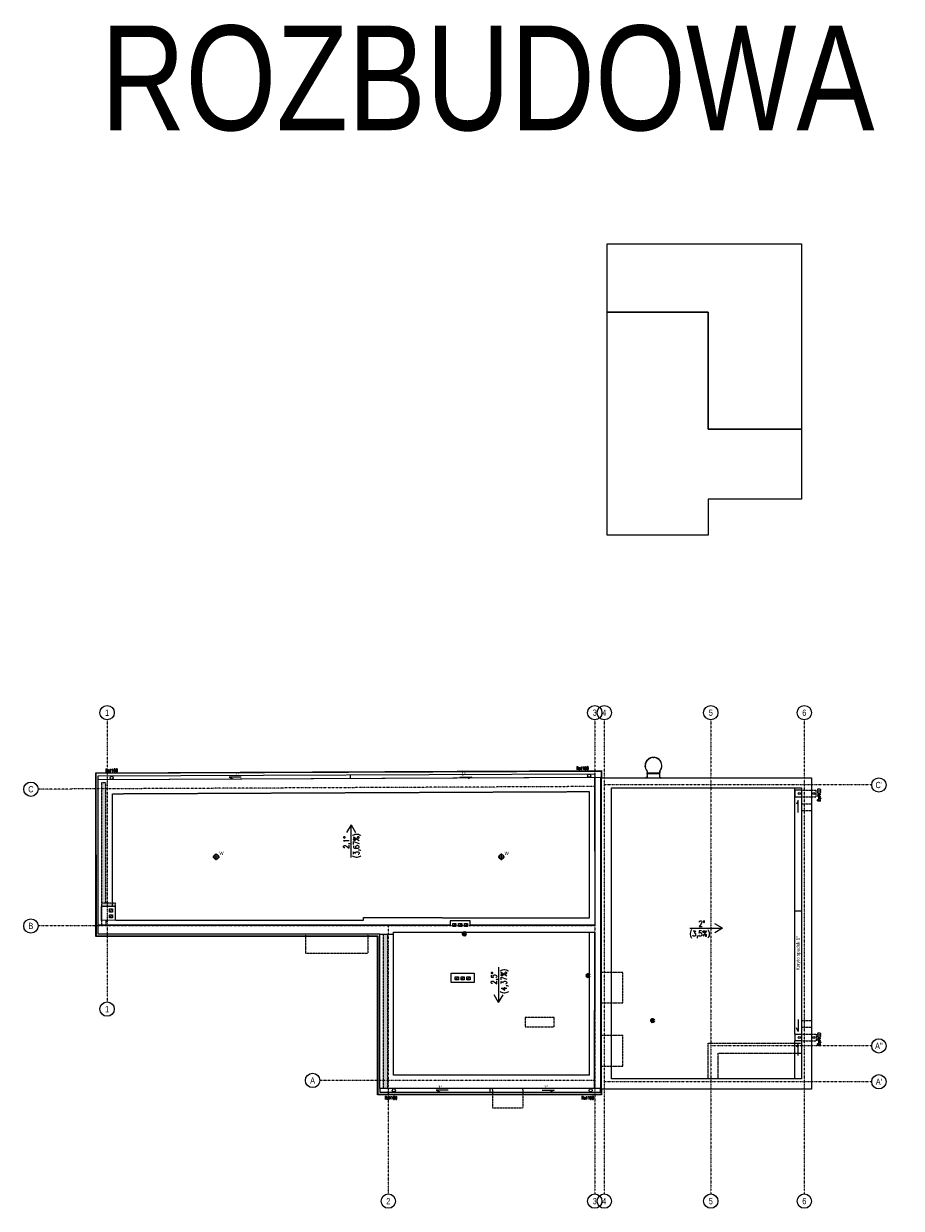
# Model space of a CAD drawing. Header units: centimetres. Extents: x 25511 to 42070, y 833 to 13367.
# Tile 56 of 59: x 29207 to 33121, y 8081 to 13367. Entities that reach past the tile are written whole.
import ezdxf
from ezdxf.enums import TextEntityAlignment as Align

# ---------------------------------------------------------------- set-up
doc = ezdxf.new("R2010")
doc.units = ezdxf.units.CM
doc.header["$LTSCALE"] = 0.1
for name, pattern in [('Ciągłe', [0]), ('DASHDOT', [25.4, 12.7, -6.35, 0, -6.35]), ('DASHDOT2', [12.7, 6.35, -3.175, 0, -3.175]), ('DASHED', [19.05, 12.7, -6.35]), ('DASHED2', [9.525, 6.35, -3.175])]:
    doc.linetypes.add(name, pattern=pattern)
for name, color, linetype in [('A-Dach-G', 253, 'Continuous'), ('A-ELEWACJE', 253, 'Continuous'), ('A-Grid', 253, 'DASHDOT2'), ('A_Ściany istniejące', 253, 'Continuous'), ('CKDACH_OPIS', 253, 'Continuous'), ('CKIZOLACJE', 253, 'Continuous'), ('CKSCIANY_POD', 253, 'Continuous'), ('CKSCIANY_WIDOK', 253, 'Ciągłe'), ('p.poz.', 253, 'Continuous')]:
    doc.layers.add(name, color=color, linetype=linetype)
for name, color, linetype, lineweight in [('A-Wyburzenia', 253, 'DASHED2', 0), ('AK_KAN SANITARNA', 253, 'Continuous', 50), ('CKDACH_RYNNY', 253, 'Continuous', 18), ('CKDACH_WIDOK', 253, 'Ciągłe', 25), ('CKWENT', 253, 'Ciągłe', 25), ('IS_Kanalizacja_sanit_piony', 253, 'Continuous', 30)]:
    doc.layers.add(name, color=color, linetype=linetype, lineweight=lineweight)
doc.styles.add('Arial$001', font='arial.ttf', dxfattribs={"height": 1.872})
doc.styles.add('RomanS', font='romans.shx', dxfattribs={"width": 0.8})
doc.styles.get("Standard").update_dxf_attribs({"font": 'ic-simplex.shx', "width": 0.8})

# ---------------------------------------------------------------- blocks, each defined once
blk = doc.blocks.new('A$7E8A383135198')
at = {"layer": 'A-Grid'}
for p, q in [((40, 268.2), (40, -990.4)), ((2215, 268.2), (2215, -1847.5)), ((2257.5, 268.2), (2257.5, -1847.5)), ((2732.5, 268.2), (2732.5, -1847.5)), ((3149.5, 268.2), (3149.5, -1847.5)), ((2215, -29.3), (-268, -41)), ((3450, -22.4), (2257.5, -22.4)), ((2215, -651.4), (-268, -651.4)), ((1294, -651.4), (1294, -1847.5)), ((3450, -1186.8), (2732.5, -1186.8)), ((2215, -1340.9), (988.5, -1340.9)), ((3450, -1346.8), (2257.5, -1346.8))]:
    blk.add_line(p, q, dxfattribs=at)
at = {"layer": 'A-Grid', "linetype": 'Ciągłe'}
for centre in [(40, 300.2), (40, 300.2), (2215, 300.2), (2215, 300.2), (2257.5, 300.2), (2257.5, 300.2), (2732.5, 300.2), (2732.5, 300.2), (3149.5, 300.2), (3149.5, 300.2), (3482, -22.4), (-300, -41.1), (-300, -41.1), (-300, -651.4), (-300, -651.4), (40, -1022.4), (3482, -1186.8), (956.5, -1340.9), (3482, -1346.8), (1294, -1879.4), (1294, -1879.4), (2215, -1879.4), (2215, -1879.4), (2257.5, -1879.4), (2257.5, -1879.4), (2732.5, -1879.4), (2732.5, -1879.4), (3149.5, -1879.4), (3149.5, -1879.4)]:
    blk.add_circle(centre, 32, dxfattribs=at)
at = {"layer": 'A-Grid', "linetype": 'Ciągłe', "width": 0.8}
for s, p in [('1', (40, 300.2)), ('3', (2215, 300.2)), ('4', (2257.5, 300.2)), ('5', (2732.5, 300.2)), ('6', (3149.5, 300.2)), ('1', (40, -1022.4))]:
    blk.add_text(s, height=28, dxfattribs=at).set_placement(p, align=Align.MIDDLE)
at = {"layer": 'A-Grid', "width": 0.8}
for s, p in [('C', (-300, -41.1)), ('C', (-300, -41.1)), ("C'", (3482, -22.4)), ('B', (-300, -651.4)), ('B', (-300, -651.4)), ("A''", (3482, -1186.8)), ('A', (956.5, -1340.9)), ('A', (956.5, -1340.9)), ("A'", (3482, -1346.8)), ('2', (1294, -1879.4)), ('3', (2215, -1879.4)), ('4', (2257.5, -1879.4)), ('5', (2732.5, -1879.4)), ('6', (3149.5, -1879.4))]:
    blk.add_text(s, height=28, dxfattribs=at).set_placement(p, align=Align.MIDDLE)
blk = doc.blocks.new('A$7E8A12C81D329')
at = {"linetype": 'DASHED2'}
for p, q in [((-1207.5, 612.1), (919.5, 621.7)), ((-1207.5, 109.4), (-1207.5, 612.1)), ((919.5, 58), (919.5, 621.7)), ((46.5, -643.4), (46.5, -15)), ((919.5, -643.4), (919.5, -5)), ((919.5, -643.4), (46.5, -643.4))]:
    blk.add_line(p, q, dxfattribs=at)
for points in [[(-143.7, 473.4), (-163.7, 438.8)], [(-143.7, 327.7), (-143.7, 473.4)], [(-143.7, 473.4), (-123.7, 438.8)], [(514.7, -161.9), (514.7, -319.3)], [(514.7, -319.3), (494.7, -284.7)], [(514.7, -319.3), (534.7, -284.7)]]:
    blk.add_lwpolyline(points)
blk.add_lwpolyline([(-1194, 48), (-88.5, 48), (-88.6, 59.5), (919.5, 58)], dxfattribs=at)
at = {"layer": 'A-Wyburzenia', "ltscale": 2}
for p, q in [((-1238.5, 660.6), (-1256.5, 660.5)), ((-1256.5, 660.5), (-1256.5, 25.1)), ((-1238.5, 660.6), (-1238.5, 124)), ((0, -15), (0, -704)), ((20, -704), (20, -15)), ((487, -709.2), (487, -789))]:
    blk.add_line(p, q, dxfattribs=at)
for points in [[(-1194, 109.4), (-1194, 124), (-1256.5, 124.1)], [(-1236.5, 47), (-1236.5, 25.1)], [(-346.6, -15), (-346.6, -100)], [(-68.6, -15), (-68.6, -100)], [(-346.6, -100), (-68.6, -100)], [(968.5, -183.5), (1068.5, -183.5)], [(1068.5, -321.5), (1068.5, -183.5)], [(968.5, -321.5), (1068.5, -321.5)], [(762.6, -386), (632.6, -386), (632.6, -427.6), (762.6, -427.6), (762.6, -386)], [(968.5, -465.5), (1068.5, -465.5)], [(1068.5, -603.5), (1068.5, -465.5)], [(968.5, -603.5), (1068.5, -603.5)], [(487, -709.2), (487, -704)], [(622, -709.2), (622, -704)], [(622, -709.2), (622, -789)], [(487, -789), (622, -789)]]:
    blk.add_lwpolyline(points, dxfattribs=at)
at = {"layer": 'A_Ściany istniejące'}
blk.add_line((-1194.1, 109.4), (-1229.5, 109.3), dxfattribs=at)
for points in [[(-1229.5, 109.3), (-1256.5, 109.3)], [(-1194.1, 47.1), (-1256.5, 47), (-1256.5, 109.3)], [(-1194.1, 47.1), (-1194.1, 109.4)]]:
    blk.add_lwpolyline(points, dxfattribs=at)
blk.add_lwpolyline([(302.9, -230.7), (302.9, -188.7), (405.4, -188.7), (405.4, -230.7)], close=True, dxfattribs=at)
at = {"layer": 'CKSCIANY_WIDOK'}
blk.add_lwpolyline([(-1271.5, 675.4), (968.5, 685.5), (968.5, -704), (-15, -704), (-14.9, -15), (-1271.6, -14.9)], close=True, dxfattribs=at)
for points in [[(943, 685.2), (943.1, 25)], [(943.1, 25), (388.4, 25), (388.4, 45), (297.9, 45), (297.9, 25), (-1271.5, 25.1)], [(-14.9, -15), (46.5, -15), (46.5, -5)], [(46.5, -5), (943.1, -5)], [(943, -704), (943.1, -5)]]:
    blk.add_lwpolyline(points, dxfattribs=at)
at = {"style": 'RomanS', "width": 0.8}
for s, p in [('2,1%%D', (-152.1, 366.5)), ('(3,67%)', (-107.7, 325.2)), ('2,5%%D', (506.3, -238.6)), ('(4,37%)', (550.7, -279.8))]:
    blk.add_text(s, height=25, rotation=90, dxfattribs=at).set_placement(p)
blk = doc.blocks.new('A$7E8A3D321ED2')
for points in [[(-14.5, 0), (14.5, 0)], [(0, -14.5), (0, 14.5)]]:
    blk.add_lwpolyline(points)
for radius in [11, 10]:
    blk.add_circle((0, 0), radius)
at = {"insert": (14.3, 23.8), "char_height": 15, "width": 125.057, "attachment_point": 1}
blk.add_mtext('W', dxfattribs=at)
blk = doc.blocks.new('drabina z koszem - widok z góry')
for p, q in [((-291, 0), (-345, 0)), ((-345, -5), (-345, 0)), ((-291, -5), (-345, -5)), ((-280, -16), (-280, -160)), ((-280, -160), (-280, -218)), ((-280, -282), (-280, -218)), ((-275, -160), (-275, -16)), ((-275, -283), (-275, -218)), ((-250, -175), (250, -175)), ((-250, -203), (250, -203)), ((275, -160), (275, -16)), ((275, -283), (275, -218)), ((280, -160), (280, -16)), ((280, -160), (280, -218)), ((280, -283), (280, -218)), ((291, 0), (345, 0)), ((291, -5), (345, -5)), ((345, 0), (345, 0)), ((345, -5), (345, 0))]:
    blk.add_line(p, q)
for points in [[(-367, -490), (-369, -529), (-364, -530), (-362, -490)], [(-275, -218), (-275, -160), (-250, -160), (-250, -218)], [(250, -218), (250, -160), (275, -160), (275, -218)], [(366, -490), (369, -529), (364, -530), (361, -490)], [(-283, -772), (-256, -801), (-253, -798), (-280, -769)], [(20, -904), (-20, -904), (-20, -899), (20, -899)], [(283, -772), (256, -801), (252, -798), (279, -769)]]:
    blk.add_lwpolyline(points, close=True)
for centre, radius, start, end in [((-291, -16), 16, 0, 90), ((291, -16), 16, 90, 180), ((0, -535), 374, 139.0771, 41.0569), ((0, -535), 369, 139.196, 41.0349), ((-291, -16), 11, 0, 90), ((-290, -282), 10, 312.1749, 0), ((-290, -283), 15, 312.0487, 0), ((290, -283), 15, 180, 221.0349), ((291, -16), 11, 90, 180), ((290, -283), 10, 180, 221.0569)]:
    blk.add_arc(centre, radius, start, end)

msp = doc.modelspace()

# ---------------------------------------------------------------- hatches: boundary and pattern name
at = {"layer": 'A-Wyburzenia'}
h = msp.add_hatch(dxfattribs=at)
h.set_pattern_fill('PLASTER', color=256, scale=4, style=0)
h.set_pattern_definition([(45, (-6371621.836, -5678264.2685), (-2.8284271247, 2.8284271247), [0, -4])])
h.paths.add_polyline_path([(29616.674, 9428.005), (29616.651, 9442.59), (29572.183, 9442.638), (29572.183, 9979.232), (29554.184, 9979.089), (29554.169, 9442.686), (29554.184, 9427.936)])
h = msp.add_hatch(dxfattribs=at)
h.set_pattern_fill('PLASTER', color=256, scale=4, style=0)
h.set_pattern_definition([(45, (-6370365.336, -5678939.7673), (-2.8284271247, 2.8284271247), [0, -4])])
h.paths.add_polyline_path([(30830.695, 8614.623), (30830.673, 8767.091), (30828.683, 8767.139), (30828.683, 9303.733), (30810.684, 9303.59), (30810.669, 8767.188), (30810.684, 8614.554)])
at = {"layer": 'IS_Kanalizacja_sanit_piony'}
h = msp.add_hatch(color=256, dxfattribs=at)
h.dxf.hatch_style = 1
edge = h.paths.add_edge_path()
edge.add_arc((31172.52, 9305.577), 5.5, 0, 360)
h = msp.add_hatch(color=256, dxfattribs=at)
h.dxf.hatch_style = 1
edge = h.paths.add_edge_path()
edge.add_arc((31724.443, 9119.086), 5.5, 0, 360)
h = msp.add_hatch(color=256, dxfattribs=at)
h.dxf.hatch_style = 1
edge = h.paths.add_edge_path()
edge.add_arc((32011.883, 8918.334), 5.5, 0, 360)

# ---------------------------------------------------------------- linework, layer by layer
msp.add_lwpolyline([(30795.684, 8614.589), (30795.684, 8598.589)])
at = {"layer": 'A-Dach-G'}
for points in [[(32178.521, 9330.423), (32324.285, 9330.423)], [(32324.285, 9330.423), (32289.644, 9350.423)], [(32324.285, 9330.423), (32289.644, 9310.423)]]:
    msp.add_lwpolyline(points, dxfattribs=at)
at = {"layer": 'A_Ściany istniejące'}
msp.add_line((31779.184, 8598.589), (31779.184, 8614.589), dxfattribs=at)
at = {"layer": 'AK_KAN SANITARNA'}
for centre in [(31172.52, 9305.577), (31724.443, 9119.086), (32011.883, 8918.334)]:
    msp.add_circle(centre, 5.5, dxfattribs=at)
at = {"layer": 'CKDACH_OPIS', "lineweight": 5}
for points in [[(30176.664, 10005.23), (30123.123, 10005.23), (30139.564, 9997.368)], [(31151.807, 10005.23), (31205.349, 10005.23), (31188.908, 9997.368)], [(32661.751, 9847.1), (32661.751, 9900.641), (32653.89, 9884.2)], [(32661.751, 8922.628), (32661.751, 8869.087), (32653.89, 8885.528)], [(32661.751, 8762.663), (32661.751, 8816.205), (32653.89, 8799.764)], [(31100.56, 8608.181), (31047.019, 8608.181), (31063.46, 8600.32)], [(31519.412, 8608.181), (31572.953, 8608.181), (31556.512, 8600.32)]]:
    msp.add_lwpolyline(points, dxfattribs=at)
at = {"layer": 'CKDACH_RYNNY'}
for points in [[(29539.22, 9994.277), (29539.15, 10010.229), (31753.648, 10019.765), (31753.72, 10003.933)], [(30664.219, 9999.079), (30664.148, 10014.997)], [(32676.236, 9946.474), (32646.236, 9946.382), (32646.236, 9916.382), (32676.236, 9916.474)], [(32646.236, 9407.414), (32676.236, 9407.414)], [(32646.236, 8857.737), (32676.236, 8857.646)], [(32646.236, 8857.737), (32646.236, 8827.737)], [(32646.236, 8657.737), (32646.267, 8827.737)], [(32676.236, 8827.646), (32646.236, 8827.737)], [(30795.684, 8598.589), (31779.184, 8598.589)], [(31287.434, 8598.589), (31287.434, 8614.589)]]:
    msp.add_lwpolyline(points, dxfattribs=at)
at = {"layer": 'CKDACH_RYNNY', "linetype": 'DASHED'}
for points in [[(32676.236, 9916.474), (32741.236, 9916.474), (32741.236, 9946.474)], [(32676.236, 9946.474), (32741.236, 9946.474)], [(32676.328, 9885.474), (32721.236, 9885.474)], [(32676.328, 9855.474), (32721.236, 9855.474)], [(32676.328, 8918.646), (32721.236, 8918.646)], [(32676.328, 8888.646), (32721.236, 8888.646)], [(32676.236, 8857.646), (32741.236, 8857.646), (32741.236, 8827.646)], [(32676.236, 8827.646), (32741.236, 8827.646)]]:
    msp.add_lwpolyline(points, dxfattribs=at)
at = {"layer": 'CKDACH_RYNNY'}
for centre, radius in [((29599.181, 10001.78), 7), ((31729.184, 10011.19), 7), ((32666.236, 9931.474), 5), ((32731.236, 9931.474), 5), ((32666.236, 8842.646), 5), ((32731.236, 8842.646), 5), ((30858.024, 8606.638), 7), ((31735.794, 8606.638), 7)]:
    msp.add_circle(centre, radius, dxfattribs=at)
at = {"layer": 'CKDACH_WIDOK'}
for points in [[(29539.185, 9994.023), (31753.719, 10003.976), (31753.745, 9343.584), (31199.115, 9343.562), (31199.115, 9363.565), (31108.585, 9363.565), (31108.583, 9343.592), (29539.134, 9343.713), (29539.185, 9994.023)], [(30795.736, 9303.59), (30857.184, 9303.59), (30857.184, 9313.59), (31753.737, 9313.59), (31753.683, 8614.589), (30795.683, 8614.663), (30795.736, 9303.59)]]:
    msp.add_lwpolyline(points, dxfattribs=at)
msp.add_lwpolyline([(31829.236, 9957.09), (32676.236, 9957.09), (32676.236, 8657.737), (31829.236, 8657.737)], close=True, dxfattribs=at)
at = {"layer": 'CKIZOLACJE'}
for points in [[(31784.238, 8612.737), (31784.238, 8586.362), (30785.736, 8586.362), (30785.736, 9293.59), (29529.237, 9293.59), (29529.147, 10023.896), (31784.08, 10034.053), (31784.236, 10002.09)], [(31784.238, 8612.737), (31782.238, 8612.737), (31782.237, 8588.362), (30787.736, 8588.362), (30787.736, 9295.59), (29531.237, 9295.59), (29531.147, 10021.905), (31782.089, 10032.044), (31782.236, 10002.08), (31784.236, 10002.08)], [(32676.236, 8772.737), (32676.236, 8657.737), (32304.236, 8657.737)]]:
    msp.add_lwpolyline(points, dxfattribs=at)
at = {"layer": 'CKSCIANY_POD', "linetype": 'DASHDOT'}
for points in [[(32259.236, 8657.737), (32259.236, 8817.737), (32676.236, 8817.737)], [(32304.236, 8657.737), (32304.236, 8772.737), (32676.236, 8772.737)]]:
    msp.add_lwpolyline(points, dxfattribs=at)
at = {"layer": 'CKSCIANY_WIDOK'}
msp.add_lwpolyline([(31784.236, 10002.09), (32721.236, 10002.09), (32721.236, 8612.737), (31784.236, 8612.737)], close=True, dxfattribs=at)
at = {"layer": 'CKWENT'}
for points in [[(29589.645, 9416.666), (29603.645, 9416.666), (29603.645, 9402.666), (29589.645, 9402.666)], [(29589.645, 9390.666), (29603.645, 9390.666), (29603.645, 9376.666), (29589.645, 9376.666)]]:
    msp.add_lwpolyline(points, close=True, dxfattribs=at)
for points in [[(29589.645, 9402.666), (29603.645, 9416.666)], [(29589.645, 9376.666), (29603.645, 9390.666)]]:
    msp.add_lwpolyline(points, dxfattribs=at)
at = {"layer": 'CKWENT', "lineweight": -3}
for points in [[(31120.585, 9351.565), (31134.585, 9351.565), (31134.585, 9337.565), (31120.585, 9337.565)], [(31146.585, 9351.565), (31160.585, 9351.565), (31160.585, 9337.565), (31146.585, 9337.565)], [(31172.585, 9351.565), (31186.585, 9351.565), (31186.585, 9337.565), (31172.585, 9337.565)], [(31131.902, 9114.09), (31145.902, 9114.09), (31145.902, 9100.09), (31131.902, 9100.09)], [(31157.902, 9114.09), (31171.902, 9114.09), (31171.902, 9100.09), (31157.902, 9100.09)], [(31183.902, 9114.09), (31197.902, 9114.09), (31197.902, 9100.09), (31183.902, 9100.09)]]:
    msp.add_lwpolyline(points, close=True, dxfattribs=at)
for points in [[(31120.585, 9337.565), (31134.585, 9351.565)], [(31146.585, 9337.565), (31160.585, 9351.565)], [(31172.585, 9337.565), (31186.585, 9351.565)], [(31131.902, 9100.09), (31145.902, 9114.09)], [(31157.902, 9100.09), (31171.902, 9114.09)], [(31183.902, 9100.09), (31197.902, 9114.09)]]:
    msp.add_lwpolyline(points, dxfattribs=at)
at = {"layer": 'p.poz.'}
for points in [[(32259.236, 11558.149), (32259.236, 12080.002), (31809.236, 12080.002), (31809.236, 12384.501), (32676.236, 12384.501), (32676.236, 11558.149), (32259.236, 11558.149)], [(31809.236, 11085.149), (31809.236, 12080.002), (32259.236, 12080.002), (32259.236, 11558.149), (32676.236, 11558.149), (32676.236, 11245.149), (32259.236, 11245.149), (32259.236, 11085.149), (31809.236, 11085.149)]]:
    msp.add_lwpolyline(points, dxfattribs=at)

# ---------------------------------------------------------------- block references
at = {"xscale": 0.1, "yscale": 0.1, "zscale": 0.1, "rotation": 180}
msp.add_blockref('drabina z koszem - widok z góry', (32016.018, 10002.09), dxfattribs=at)
at = {"layer": 'A-ELEWACJE'}
for p in [(30065.563, 9648.84), (31337.535, 9648.84)]:
    msp.add_blockref('A$7E8A3D321ED2', p, dxfattribs=at)
at = {"layer": 'CKSCIANY_POD'}
msp.add_blockref('A$7E8A12C81D329', (30810.684, 9318.589), dxfattribs=at)

# ---------------------------------------------------------------- texts
at = {"color": 3, "style": 'Arial$001', "width": 0.8}
msp.add_text('ROZBUDOWA HYDROFORNI', height=467.08018, dxfattribs=at).set_placement((29551.236, 12891.532))
at = {"layer": 'A-Dach-G', "style": 'RomanS', "width": 0.8}
for s, p in [('2%%D', (32217.298, 9338.817)), ('(3,5%)', (32176.085, 9294.43))]:
    msp.add_text(s, height=25, dxfattribs=at).set_placement(p)
at = {"layer": 'CKDACH_OPIS', "lineweight": -3, "char_height": 15, "width": 64.03215, "attachment_point": 3, "style": 'RomanS'}
for insert, rotation in [((31727.198, 10051.594), 0.001771), ((29627, 10042.021), 0.001771), ((32746.867, 9952.184), 90.001771), ((32746.867, 8863.356), 90.001771), ((30872.89, 8580.647), 0.001771), ((31750.659, 8580.647), 0.001771)]:
    msp.add_mtext('\\W0.6;Rs∅100', dxfattribs=dict(at, insert=insert, rotation=rotation))
at = {"layer": 'CKDACH_OPIS', "lineweight": 5, "char_height": 15, "width": 199.52193, "attachment_point": 9, "rotation": 359.77223}
for insert in [(30169.478, 10010.618), (31178.959, 10010.618), (31074.171, 8613.57), (31546.564, 8613.57)]:
    msp.add_mtext('1°', dxfattribs=dict(at, insert=insert))

# ---------------------------------------------------------------- next in the draw order: texts
at = {"layer": 'CKDACH_OPIS', "lineweight": 5, "insert": (32672.716, 9295.488), "char_height": 15, "width": 157.86779, "attachment_point": 9, "rotation": 89.77223, "bg_fill": 3, "box_fill_scale": 1, "bg_fill_color": 251, "bg_fill_transparency": 0}
msp.add_mtext('Koryto spadek 1°', dxfattribs=at)

# ---------------------------------------------------------------- next in the draw order: linework, layer by layer
at = {"layer": 'CKDACH_RYNNY'}
msp.add_lwpolyline([(32646.267, 8857.737), (32646.236, 9957.09)], dxfattribs=at)

# ---------------------------------------------------------------- next in the draw order: block references
at = {"layer": 'A-Grid'}
msp.add_blockref('A$7E8A383135198', (29539.236, 9992.023), dxfattribs=at)

doc.saveas('drawing.dxf')
